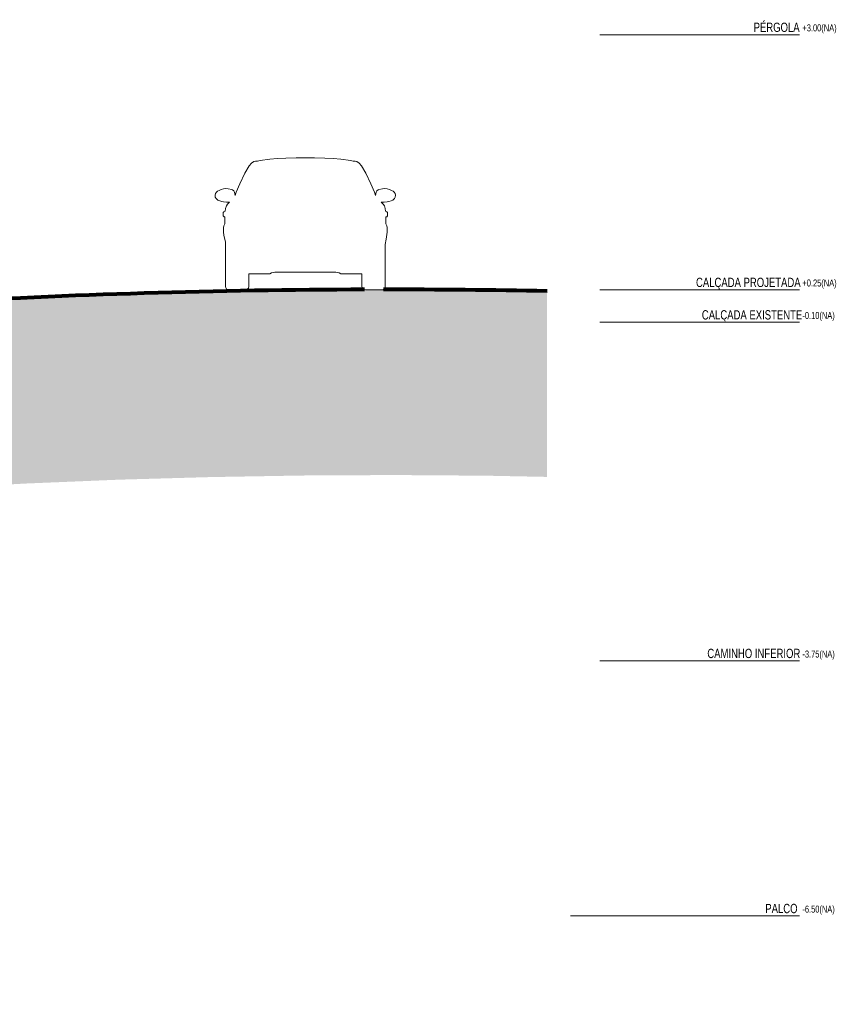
# Model space of a CAD drawing. Header units: millimetres. Extents: x -701667 to -666723, y 144647 to 155262.
# Tile 4 of 4: x -675610 to -666723, y 144647 to 155262. Entities that reach past the tile are written whole.
import ezdxf

# ---------------------------------------------------------------- set-up
doc = ezdxf.new("R2010")
doc.units = ezdxf.units.MM
for name, color, linetype, lineweight in [('A-DETL', 90, 'Continuous', 25), ('A-DETL-GENF', 92, 'Continuous', 5), ('A-FLOR-LEVL', 51, 'Continuous', 5)]:
    doc.layers.add(name, color=color, linetype=linetype, lineweight=lineweight)
doc.styles.add('Swis721 LtCn BT', font='swisscl.ttf', dxfattribs={"height": 100})
doc.styles.add('Swis721 LtCn BT_1', font='swisscl.ttf', dxfattribs={"height": 75})

# ---------------------------------------------------------------- blocks, each defined once
blk = doc.blocks.new('_DET_ CARRO DE FRENTE - _DET_ CARRO DE FRENTE-3758187-TRECHO 3 - CALÇADA')
at = {"layer": 'A-DETL-GENF'}
for p, q in [((-673112, 153715), (-673137, 153687)), ((-673087, 153732), (-673112, 153715)), ((-673070, 153736), (-673087, 153732)), ((-673049, 153735), (-673070, 153736)), ((-673018, 153743), (-673049, 153735)), ((-672915, 153758), (-673018, 153743)), ((-672830, 153764), (-672915, 153758)), ((-672743, 153768), (-672830, 153764)), ((-672632, 153771), (-672743, 153768)), ((-672532, 153771), (-672632, 153771)), ((-672432, 153771), (-672532, 153771)), ((-672321, 153768), (-672432, 153771)), ((-672233, 153764), (-672321, 153768)), ((-672149, 153758), (-672233, 153764)), ((-672045, 153743), (-672149, 153758)), ((-672015, 153735), (-672045, 153743)), ((-671993, 153736), (-672015, 153735)), ((-671977, 153732), (-671993, 153736)), ((-671951, 153715), (-671977, 153732)), ((-671927, 153687), (-671951, 153715)), ((-673183, 153607), (-673239, 153492)), ((-673137, 153687), (-673183, 153607)), ((-671880, 153607), (-671927, 153687)), ((-671824, 153492), (-671880, 153607)), ((-673239, 153492), (-673277, 153401)), ((-671787, 153401), (-671824, 153492)), ((-673499, 153388), (-673504, 153370)), ((-673490, 153401), (-673499, 153388)), ((-673478, 153412), (-673490, 153401)), ((-673461, 153422), (-673478, 153412)), ((-673439, 153432), (-673461, 153422)), ((-673415, 153439), (-673439, 153432)), ((-673388, 153442), (-673415, 153439)), ((-673364, 153440), (-673388, 153442)), ((-673325, 153432), (-673364, 153440)), ((-673316, 153429), (-673325, 153432)), ((-673302, 153418), (-673316, 153429)), ((-673295, 153404), (-673302, 153418)), ((-673288, 153366), (-673295, 153404)), ((-673277, 153401), (-673288, 153366)), ((-671775, 153366), (-671787, 153401)), ((-671768, 153404), (-671775, 153366)), ((-671762, 153418), (-671768, 153404)), ((-671748, 153429), (-671762, 153418)), ((-671738, 153432), (-671748, 153429)), ((-671699, 153440), (-671738, 153432)), ((-671676, 153442), (-671699, 153440)), ((-671648, 153439), (-671676, 153442)), ((-671624, 153432), (-671648, 153439)), ((-671602, 153422), (-671624, 153432)), ((-671585, 153412), (-671602, 153422)), ((-671573, 153401), (-671585, 153412)), ((-671565, 153388), (-671573, 153401)), ((-671560, 153370), (-671565, 153388)), ((-673504, 153370), (-673502, 153348)), ((-673502, 153348), (-673493, 153333)), ((-673493, 153333), (-673475, 153318)), ((-673475, 153318), (-673455, 153308)), ((-673455, 153308), (-673432, 153301)), ((-673432, 153301), (-673413, 153297)), ((-673413, 153297), (-673382, 153294)), ((-673382, 153294), (-673350, 153294)), ((-673350, 153294), (-673370, 153272)), ((-671693, 153272), (-671714, 153294)), ((-671714, 153294), (-671682, 153294)), ((-671682, 153294), (-671651, 153297)), ((-671651, 153297), (-671631, 153301)), ((-671631, 153301), (-671608, 153308)), ((-671608, 153308), (-671588, 153318)), ((-671588, 153318), (-671570, 153333)), ((-671570, 153333), (-671562, 153348)), ((-671562, 153348), (-671560, 153370)), ((-673416, 153168), (-673418, 153148)), ((-673409, 153190), (-673416, 153183)), ((-673416, 153183), (-673416, 153168)), ((-673394, 153199), (-673409, 153190)), ((-673392, 153225), (-673394, 153199)), ((-673383, 153255), (-673392, 153225)), ((-673370, 153272), (-673383, 153255)), ((-671680, 153255), (-671693, 153272)), ((-671672, 153225), (-671680, 153255)), ((-671669, 153199), (-671672, 153225)), ((-671654, 153190), (-671669, 153199)), ((-671647, 153183), (-671654, 153190)), ((-671647, 153168), (-671647, 153183)), ((-671646, 153148), (-671647, 153168)), ((-673418, 153148), (-673408, 153137)), ((-673408, 153137), (-673400, 153136)), ((-673400, 153136), (-673400, 153060)), ((-671664, 153060), (-671663, 153136)), ((-671663, 153136), (-671655, 153137)), ((-671655, 153137), (-671646, 153148)), ((-673409, 153039), (-673412, 153022)), ((-673412, 153022), (-673412, 152971)), ((-673412, 152971), (-673409, 152939)), ((-673400, 153060), (-673409, 153039)), ((-671654, 153039), (-671664, 153060)), ((-671659, 152897), (-671651, 152971)), ((-671651, 153022), (-671654, 153039)), ((-671651, 152971), (-671651, 153022)), ((-673409, 152939), (-673392, 152863)), ((-673392, 152863), (-673392, 152381)), ((-671671, 152840), (-671659, 152897)), ((-671671, 152381), (-671671, 152840)), ((-672914, 152523), (-672897, 152532)), ((-672897, 152532), (-672880, 152536)), ((-672880, 152536), (-672860, 152539)), ((-672860, 152539), (-672840, 152540)), ((-672840, 152540), (-672532, 152540)), ((-672532, 152540), (-672224, 152540)), ((-672224, 152540), (-672203, 152539)), ((-672203, 152539), (-672184, 152536)), ((-672184, 152536), (-672166, 152532)), ((-672166, 152532), (-672149, 152523)), ((-673139, 152384), (-673139, 152523)), ((-673139, 152523), (-672914, 152523)), ((-672149, 152523), (-671924, 152523)), ((-671924, 152523), (-671924, 152384)), ((-673392, 152381), (-673390, 152374)), ((-673390, 152374), (-673386, 152364)), ((-673386, 152364), (-673380, 152357)), ((-673380, 152357), (-673371, 152351)), ((-673371, 152351), (-673360, 152348)), ((-673360, 152348), (-673178, 152348)), ((-673178, 152348), (-673163, 152353)), ((-673163, 152353), (-673154, 152359)), ((-673154, 152359), (-673146, 152368)), ((-673146, 152368), (-673139, 152384)), ((-671924, 152384), (-671917, 152368)), ((-671917, 152368), (-671910, 152359)), ((-671910, 152359), (-671900, 152353)), ((-671900, 152353), (-671885, 152348)), ((-671885, 152348), (-671704, 152348)), ((-671704, 152348), (-671693, 152351)), ((-671693, 152351), (-671684, 152357)), ((-671684, 152357), (-671677, 152364)), ((-671677, 152364), (-671673, 152374)), ((-671673, 152374), (-671671, 152381))]:
    blk.add_line(p, q, dxfattribs=at)

msp = doc.modelspace()

# ---------------------------------------------------------------- hatches: boundary and pattern name
at = {"layer": 'A-DETL-GENF'}
h = msp.add_hatch(dxfattribs=at)
h.set_pattern_fill('FP3_23', color=252, style=0, pattern_type=2)
h.set_pattern_definition([(315, (-690763.56, 148115.19), (224.5064, 0), [158.75, -158.75]), (315, (-690721.46, 148157.29), (224.5064, 0), [158.75, -158.75]), (315, (-690679.36, 148199.39), (224.5064, 0), [158.75, -158.75]), (45, (-690651.3, 148199.39), (0, 224.5064), [158.75, -158.75]), (45, (-690609.2, 148157.29), (0, 224.5064), [158.75, -158.75]), (45, (-690567.1, 148115.19), (0, 224.5064), [158.75, -158.75])])
h.paths.add_polyline_path([(-696445, 144647), (-695456, 144647), (-694355, 145161), (-693093, 146044), (-692484, 147100), (-689656, 147100), (-689656, 147400), (-689384, 147400), (-687914, 148283), (-685425, 149289), (-683854, 149769), (-682613, 150200), (-678743, 150200), (-676521, 150210), (-675532, 150262), (-674542, 150303), (-673552, 150331), (-672562, 150348), (-671572, 150353), (-670581, 150346), (-669927, 150333), (-669927, 152334), (-670632, 152346), (-671678, 152352), (-671690, 152352), (-671693, 152351), (-671704, 152348), (-671885, 152348), (-671895, 152351), (-672635, 152347), (-673637, 152330), (-674638, 152300), (-675638, 152259), (-676638, 152207), (-676638, 152100), (-678743, 152100), (-678743, 152200), (-682613, 152200), (-682613, 151400), (-682856, 151400), (-682856, 151769), (-684153, 151769), (-686093, 151176), (-688810, 150079), (-689939, 149400), (-691656, 149400), (-691656, 149100), (-693638, 149100), (-694603, 147428), (-695358, 146900), (-697352, 145970), (-698675, 144647), (-697352, 144647)], flags=0)

# ---------------------------------------------------------------- linework, layer by layer
at = {"layer": 'A-DETL', "lineweight": 80}
for start, end in [(90.15999, 93.35649), (88.8346, 90.02227)]:
    msp.add_arc((-671657, 67276), 85077, start, end, dxfattribs=at)
at = {"layer": 'A-FLOR-LEVL'}
for p, q in [((-669359, 155100), (-667206, 155100)), ((-669359, 152350), (-667206, 152350)), ((-669359, 152000), (-667206, 152000)), ((-669359, 148350), (-667206, 148350)), ((-669673, 145600), (-667206, 145600))]:
    msp.add_line(p, q, dxfattribs=at)

# ---------------------------------------------------------------- block references
at = {"layer": 'A-DETL-GENF'}
msp.add_blockref('_DET_ CARRO DE FRENTE - _DET_ CARRO DE FRENTE-3758187-TRECHO 3 - CALÇADA', (0, 0), dxfattribs=at)

# ---------------------------------------------------------------- texts
at = {"layer": 'A-FLOR-LEVL', "attachment_point": 1}
for s, insert, char_height, width, style in [('PÉRGOLA', (-667700, 155230), 100, 557.17, 'Swis721 LtCn BT'), ('+3.00(NA)', (-667174, 155211), 75, 489.03, 'Swis721 LtCn BT_1'), ('CALÇADA PROJETADA', (-668321, 152480), 100, 1310.76, 'Swis721 LtCn BT'), ('+0.25(NA)', (-667174, 152461), 75, 489.03, 'Swis721 LtCn BT_1'), ('CALÇADA EXISTENTE', (-668258, 152130), 100, 1234.6, 'Swis721 LtCn BT'), ('-0.10(NA)', (-667174, 152111), 75, 432.91, 'Swis721 LtCn BT_1'), ('CAMINHO INFERIOR', (-668199, 148480), 100, 1162.45, 'Swis721 LtCn BT'), ('-3.75(NA)', (-667174, 148461), 75, 432.91, 'Swis721 LtCn BT_1'), ('PALCO', (-667574, 145730), 100, 404.85, 'Swis721 LtCn BT'), ('-6.50(NA)', (-667174, 145711), 75, 432.91, 'Swis721 LtCn BT_1')]:
    msp.add_mtext(s, dxfattribs=dict(at, insert=insert, char_height=char_height, width=width, style=style))

doc.saveas('drawing.dxf')
